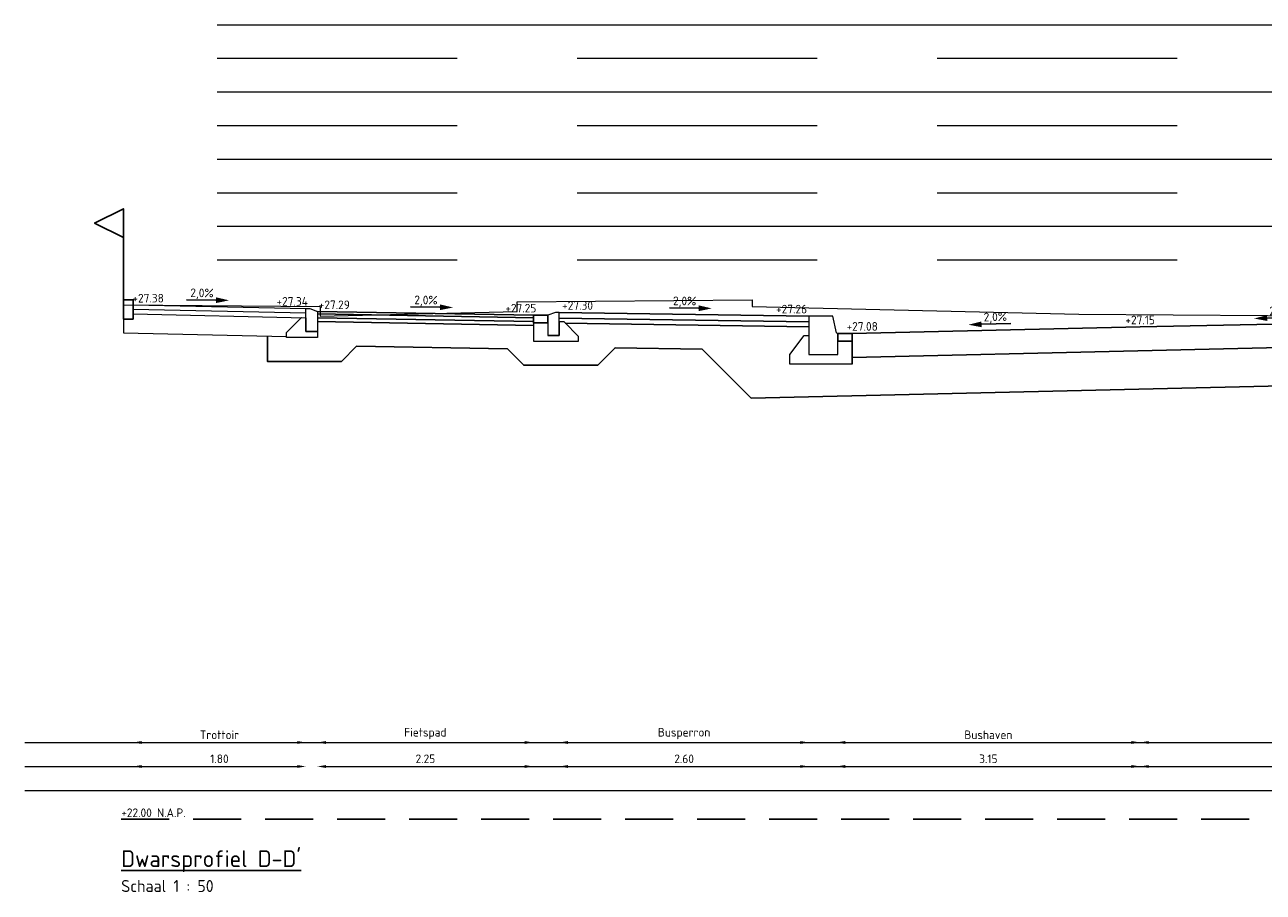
# Model space of a CAD drawing. Header units: metres. Extents: x 196651 to 397723, y 354703 to 710691.
# Tile 230 of 256: x 198842.76 to 198855.66, y 355339.43 to 355348.47. Entities that reach past the tile are written whole.
import ezdxf
from ezdxf.enums import TextEntityAlignment as Align

# ---------------------------------------------------------------- set-up
doc = ezdxf.new("R2010")
doc.units = ezdxf.units.M
doc.header["$MEASUREMENT"] = 0
doc.linetypes.add('DASHED', pattern=[0.75, 0.5, -0.25])
doc.linetypes.add('DASHED2', pattern=[0.375, 0.25, -0.125])
for name, color, linetype, lineweight in [('X-XX-AL-AANPIJLING-M', 7, 'Continuous', 18), ('X-XX-BESTAAND-DETAIL-G', 252, 'Continuous', 5), ('X-XX-XX-DETAIL1-G', 1, 'Continuous', 18)]:
    doc.layers.add(name, color=color, linetype=linetype, lineweight=lineweight)
doc.layers.add('X-XX-AL-DETAIL-AFSTANDSLIJNEN-G', color=2, linetype='Continuous', lineweight=5, plot=False)
for name, color, linetype in [('X-XX-NIEUW-DETAIL-M', 7, 'Continuous'), ('X-XX-NIEUW-DETAIL-S', 1, 'Continuous'), ('X-XX-NIEUW-DETAIL-T', 3, 'Continuous')]:
    doc.layers.add(name, color=color, linetype=linetype)
doc.styles.add('NLCS-ISO', font='NLCS-ISO.ttf')
doc.styles.add('NLCS-ISO-T18', font='NLCS-ISO.ttf')
doc.dimstyles.new('Jens 1_50 - standaard', dxfattribs={"dimscale": 0.05, "dimtxt": 1.8, "dimasz": 1.8, "dimexe": 2, "dimexo": 2, "dimgap": 0.7, "dimtad": 1, "dimzin": 0, "dimdsep": 46, "dimtxsty": 'NLCS-ISO', "dimcen": 2.5, "dimdle": 2, "dimse1": 1, "dimse2": 1, "dimclrd": 256, "dimclre": 256, "dimclrt": 256, "dimadec": 1, "dimazin": 0, "dimtfac": 1, "dimtdec": 3, "dimtofl": 0, "dimtmove": 1, "dimatfit": 0, "dimfxl": 2, "dimfxlon": 1, "dimtfillclr": 254, "dimtolj": 1, "dimtzin": 0, "dimlwd": 18, "dimlwe": 18, "dimarcsym": 0})

# ---------------------------------------------------------------- blocks, each defined once
blk = doc.blocks.new('d')
at = {"color": 3, "style": 'NLCS-ISO'}
blk.add_attdef('%%UA-A', (0, -0.5), '', height=0.175, dxfattribs=at)
at = {"color": 1, "style": 'NLCS-ISO'}
blk.add_attdef('A-A', (0, -0.76), '', height=0.125, dxfattribs=at)
blk = doc.blocks.new('*U228')
at = {"color": 6, "flags": 128}
blk.add_lwpolyline([(0, 0.7), (-0.3, 0.85), (0, 1), (0, 0)], dxfattribs=at)
blk = doc.blocks.new('*U180')
blk.add_hatch(color=5).paths.add_polyline_path([(0.151, 0.032), (0.152, 0.092), (0.289, 0.059)])
at = {"color": 5, "flags": 128}
blk.add_lwpolyline([(0.152, 0.062), (-0.153, 0.068)], dxfattribs=at)
at = {"insert": (0.008, 0.184), "char_height": 0.09, "width": 1.31081, "attachment_point": 2, "rotation": 358.8542, "style": 'NLCS-ISO-T18'}
blk.add_mtext('2,0%', dxfattribs=at)
blk = doc.blocks.new('*U182')
blk.add_hatch(color=5).paths.add_polyline_path([(-0.151, 0.032), (-0.152, 0.092), (-0.289, 0.059)])
at = {"color": 5, "flags": 128}
blk.add_lwpolyline([(-0.152, 0.062), (0.153, 0.068)], dxfattribs=at)
at = {"insert": (-0.008, 0.184), "char_height": 0.09, "width": 1.31081, "attachment_point": 2, "rotation": 1.1458, "style": 'NLCS-ISO-T18'}
blk.add_mtext('2,0%', dxfattribs=at)
blk = doc.blocks.new('*D210')
at = {"layer": 'Defpoints', "color": 0, "transparency": 16777216}
for p in [(198843.889, 355345.556), (198845.689, 355345.516), (198845.689, 355340.745)]:
    blk.add_point(p, dxfattribs=at)
at = {"layer": 'X-XX-AL-AANPIJLING-M', "linetype": 'Continuous', "lineweight": 18, "transparency": 16777216}
blk.add_line((198843.979, 355340.745), (198845.599, 355340.745), dxfattribs=at)
at = {"layer": 'X-XX-AL-AANPIJLING-M', "transparency": 16777216}
for points in [[(198843.979, 355340.76), (198843.979, 355340.73), (198843.889, 355340.745)], [(198845.599, 355340.76), (198845.599, 355340.73), (198845.689, 355340.745)]]:
    blk.add_solid(points, dxfattribs=at)
at = {"layer": 'X-XX-AL-AANPIJLING-M', "transparency": 16777216, "insert": (198844.789, 355340.825), "char_height": 0.09, "attachment_point": 5, "style": 'NLCS-ISO'}
blk.add_mtext('\\A1;1.80', dxfattribs=at)
blk = doc.blocks.new('*D211')
at = {"layer": 'Defpoints', "color": 0, "transparency": 16777216}
for p in [(198845.809, 355345.486), (198848.059, 355345.446), (198848.059, 355340.745)]:
    blk.add_point(p, dxfattribs=at)
at = {"layer": 'X-XX-AL-AANPIJLING-M', "linetype": 'Continuous', "lineweight": 18, "transparency": 16777216}
blk.add_line((198845.899, 355340.745), (198847.969, 355340.745), dxfattribs=at)
at = {"layer": 'X-XX-AL-AANPIJLING-M', "transparency": 16777216}
for points in [[(198845.899, 355340.76), (198845.899, 355340.73), (198845.809, 355340.745)], [(198847.969, 355340.76), (198847.969, 355340.73), (198848.059, 355340.745)]]:
    blk.add_solid(points, dxfattribs=at)
at = {"layer": 'X-XX-AL-AANPIJLING-M', "transparency": 16777216, "insert": (198846.934, 355340.825), "char_height": 0.09, "attachment_point": 5, "style": 'NLCS-ISO'}
blk.add_mtext('\\A1;2.25', dxfattribs=at)
blk = doc.blocks.new('*D212')
at = {"layer": 'Defpoints', "color": 0, "transparency": 16777216}
for p in [(198848.329, 355345.476), (198850.929, 355345.436), (198850.929, 355340.745)]:
    blk.add_point(p, dxfattribs=at)
at = {"layer": 'X-XX-AL-AANPIJLING-M', "linetype": 'Continuous', "lineweight": 18, "transparency": 16777216}
blk.add_line((198848.419, 355340.745), (198850.839, 355340.745), dxfattribs=at)
at = {"layer": 'X-XX-AL-AANPIJLING-M', "transparency": 16777216}
for points in [[(198848.419, 355340.76), (198848.419, 355340.73), (198848.329, 355340.745)], [(198850.839, 355340.76), (198850.839, 355340.73), (198850.929, 355340.745)]]:
    blk.add_solid(points, dxfattribs=at)
at = {"layer": 'X-XX-AL-AANPIJLING-M', "transparency": 16777216, "insert": (198849.629, 355340.825), "char_height": 0.09, "attachment_point": 5, "style": 'NLCS-ISO'}
blk.add_mtext('\\A1;2.60', dxfattribs=at)
blk = doc.blocks.new('*D213')
at = {"layer": 'Defpoints', "color": 0, "transparency": 16777216}
for p in [(198854.379, 355345.326), (198851.217, 355345.264), (198854.379, 355340.745)]:
    blk.add_point(p, dxfattribs=at)
at = {"layer": 'X-XX-AL-AANPIJLING-M', "linetype": 'Continuous', "lineweight": 18, "transparency": 16777216}
blk.add_line((198851.307, 355340.745), (198854.289, 355340.745), dxfattribs=at)
at = {"layer": 'X-XX-AL-AANPIJLING-M', "transparency": 16777216}
for points in [[(198851.307, 355340.76), (198851.307, 355340.73), (198851.217, 355340.745)], [(198854.289, 355340.76), (198854.289, 355340.73), (198854.379, 355340.745)]]:
    blk.add_solid(points, dxfattribs=at)
at = {"layer": 'X-XX-AL-AANPIJLING-M', "transparency": 16777216, "insert": (198852.798, 355340.825), "char_height": 0.09, "attachment_point": 5, "style": 'NLCS-ISO'}
blk.add_mtext('\\A1;3.15', dxfattribs=at)
blk = doc.blocks.new('*D214')
at = {"layer": 'Defpoints', "color": 0, "transparency": 16777216}
for p in [(198854.379, 355345.326), (198857.479, 355345.386), (198857.479, 355340.745)]:
    blk.add_point(p, dxfattribs=at)
at = {"layer": 'X-XX-AL-AANPIJLING-M', "linetype": 'Continuous', "lineweight": 18, "transparency": 16777216}
blk.add_line((198854.469, 355340.745), (198857.389, 355340.745), dxfattribs=at)
at = {"layer": 'X-XX-AL-AANPIJLING-M', "transparency": 16777216}
for points in [[(198854.469, 355340.76), (198854.469, 355340.73), (198854.379, 355340.745)], [(198857.389, 355340.76), (198857.389, 355340.73), (198857.479, 355340.745)]]:
    blk.add_solid(points, dxfattribs=at)
at = {"layer": 'X-XX-AL-AANPIJLING-M', "transparency": 16777216, "insert": (198855.929, 355340.825), "char_height": 0.09, "attachment_point": 5, "style": 'NLCS-ISO'}
blk.add_mtext('\\A1;3.10', dxfattribs=at)
blk = doc.blocks.new('*D196')
at = {"layer": 'Defpoints', "color": 0, "transparency": 16777216}
for p in [(198843.889, 355345.806), (198845.689, 355345.766), (198845.689, 355340.995)]:
    blk.add_point(p, dxfattribs=at)
at = {"layer": 'X-XX-AL-AANPIJLING-M', "linetype": 'Continuous', "lineweight": 18, "transparency": 16777216}
blk.add_line((198843.979, 355340.995), (198845.599, 355340.995), dxfattribs=at)
at = {"layer": 'X-XX-AL-AANPIJLING-M', "transparency": 16777216}
for points in [[(198843.979, 355341.01), (198843.979, 355340.98), (198843.889, 355340.995)], [(198845.599, 355341.01), (198845.599, 355340.98), (198845.689, 355340.995)]]:
    blk.add_solid(points, dxfattribs=at)
at = {"layer": 'X-XX-AL-AANPIJLING-M', "transparency": 16777216, "insert": (198844.789, 355341.075), "char_height": 0.09, "attachment_point": 5, "style": 'NLCS-ISO'}
blk.add_mtext('\\A1;Trottoir', dxfattribs=at)
blk = doc.blocks.new('*D197')
at = {"layer": 'Defpoints', "color": 0, "transparency": 16777216}
for p in [(198845.809, 355345.736), (198848.059, 355345.696), (198848.059, 355340.995)]:
    blk.add_point(p, dxfattribs=at)
at = {"layer": 'X-XX-AL-AANPIJLING-M', "linetype": 'Continuous', "lineweight": 18, "transparency": 16777216}
blk.add_line((198845.899, 355340.995), (198847.969, 355340.995), dxfattribs=at)
at = {"layer": 'X-XX-AL-AANPIJLING-M', "transparency": 16777216}
for points in [[(198845.899, 355341.01), (198845.899, 355340.98), (198845.809, 355340.995)], [(198847.969, 355341.01), (198847.969, 355340.98), (198848.059, 355340.995)]]:
    blk.add_solid(points, dxfattribs=at)
at = {"layer": 'X-XX-AL-AANPIJLING-M', "transparency": 16777216, "insert": (198846.934, 355341.088), "char_height": 0.09, "attachment_point": 5, "style": 'NLCS-ISO'}
blk.add_mtext('\\A1;Fietspad', dxfattribs=at)
blk = doc.blocks.new('*D198')
at = {"layer": 'Defpoints', "color": 0, "transparency": 16777216}
for p in [(198848.329, 355345.726), (198850.929, 355345.686), (198850.929, 355340.995)]:
    blk.add_point(p, dxfattribs=at)
at = {"layer": 'X-XX-AL-AANPIJLING-M', "linetype": 'Continuous', "lineweight": 18, "transparency": 16777216}
blk.add_line((198848.419, 355340.995), (198850.839, 355340.995), dxfattribs=at)
at = {"layer": 'X-XX-AL-AANPIJLING-M', "transparency": 16777216}
for points in [[(198848.419, 355341.01), (198848.419, 355340.98), (198848.329, 355340.995)], [(198850.839, 355341.01), (198850.839, 355340.98), (198850.929, 355340.995)]]:
    blk.add_solid(points, dxfattribs=at)
at = {"layer": 'X-XX-AL-AANPIJLING-M', "transparency": 16777216, "insert": (198849.629, 355341.088), "char_height": 0.09, "attachment_point": 5, "style": 'NLCS-ISO'}
blk.add_mtext('\\A1;Busperron', dxfattribs=at)
blk = doc.blocks.new('*D199')
at = {"layer": 'Defpoints', "color": 0, "transparency": 16777216}
for p in [(198854.379, 355345.576), (198851.217, 355345.514), (198854.379, 355340.995)]:
    blk.add_point(p, dxfattribs=at)
at = {"layer": 'X-XX-AL-AANPIJLING-M', "linetype": 'Continuous', "lineweight": 18, "transparency": 16777216}
blk.add_line((198851.307, 355340.995), (198854.289, 355340.995), dxfattribs=at)
at = {"layer": 'X-XX-AL-AANPIJLING-M', "transparency": 16777216}
for points in [[(198851.307, 355341.01), (198851.307, 355340.98), (198851.217, 355340.995)], [(198854.289, 355341.01), (198854.289, 355340.98), (198854.379, 355340.995)]]:
    blk.add_solid(points, dxfattribs=at)
at = {"layer": 'X-XX-AL-AANPIJLING-M', "transparency": 16777216, "insert": (198852.798, 355341.075), "char_height": 0.09, "attachment_point": 5, "style": 'NLCS-ISO'}
blk.add_mtext('\\A1;Bushaven', dxfattribs=at)
blk = doc.blocks.new('*D200')
at = {"layer": 'Defpoints', "color": 0, "transparency": 16777216}
for p in [(198854.379, 355345.576), (198857.479, 355345.636), (198857.479, 355340.995)]:
    blk.add_point(p, dxfattribs=at)
at = {"layer": 'X-XX-AL-AANPIJLING-M', "linetype": 'Continuous', "lineweight": 18, "transparency": 16777216}
blk.add_line((198854.469, 355340.995), (198857.389, 355340.995), dxfattribs=at)
at = {"layer": 'X-XX-AL-AANPIJLING-M', "transparency": 16777216}
for points in [[(198854.469, 355341.01), (198854.469, 355340.98), (198854.379, 355340.995)], [(198857.389, 355341.01), (198857.389, 355340.98), (198857.479, 355340.995)]]:
    blk.add_solid(points, dxfattribs=at)
at = {"layer": 'X-XX-AL-AANPIJLING-M', "transparency": 16777216, "insert": (198855.929, 355341.088), "char_height": 0.09, "attachment_point": 5, "style": 'NLCS-ISO'}
blk.add_mtext('\\A1;Rijbaan', dxfattribs=at)
blk = doc.blocks.new('*U112')
blk.add_lwpolyline([(0.1, 0), (0, 0), (0, -0.2), (0.1, -0.2), (0.1, 0)], close=True)

msp = doc.modelspace()

# ---------------------------------------------------------------- linework, layer by layer
at = {"layer": 'X-XX-AL-DETAIL-AFSTANDSLIJNEN-G', "flags": 128}
for points in [[(198844.764, 355348.473), (198874.028, 355348.473)], [(198844.764, 355347.773), (198874.028, 355347.773)], [(198844.764, 355347.073), (198874.028, 355347.073)], [(198844.764, 355346.373), (198874.028, 355346.373)], [(198842.761, 355340.995), (198873.783, 355340.995)], [(198842.761, 355340.495), (198873.783, 355340.495)]]:
    msp.add_lwpolyline(points, dxfattribs=at)
at = {"layer": 'X-XX-AL-DETAIL-AFSTANDSLIJNEN-G', "linetype": 'DASHED', "ltscale": 5, "flags": 128}
for points in [[(198844.764, 355348.123), (198874.028, 355348.123)], [(198844.764, 355347.423), (198874.028, 355347.423)], [(198844.764, 355346.723), (198874.028, 355346.723)], [(198844.764, 355346.023), (198874.028, 355346.023)], [(198842.761, 355340.745), (198873.783, 355340.745)]]:
    msp.add_lwpolyline(points, dxfattribs=at)
at = {"layer": 'X-XX-BESTAAND-DETAIL-G', "flags": 128}
msp.add_lwpolyline([(198843.789, 355345.556), (198845.839, 355345.536), (198845.839, 355345.436), (198847.889, 355345.486), (198847.889, 355345.586), (198850.339, 355345.606), (198850.339, 355345.536), (198853.739, 355345.456), (198856.689, 355345.436), (198856.689, 355345.536), (198858.239, 355345.546), (198858.239, 355345.446), (198861.219, 355345.406), (198861.719, 355345.406), (198863.819, 355345.346), (198863.819, 355345.436), (198865.849, 355345.496)], dxfattribs=at)
at = {"layer": 'X-XX-NIEUW-DETAIL-M', "color": 1, "linetype": 'DASHED2', "ltscale": 2, "flags": 128}
msp.add_lwpolyline([(198843.764, 355340.197), (198873.783, 355340.197)], dxfattribs=at)
at = {"layer": 'X-XX-NIEUW-DETAIL-S', "flags": 128}
for points in [[(198845.809, 355345.486), (198848.059, 355345.446)], [(198845.809, 355345.461), (198848.059, 355345.421)], [(198848.329, 355345.476), (198850.929, 355345.436)], [(198845.809, 355345.421), (198848.059, 355345.381)], [(198845.809, 355345.381), (198848.059, 355345.341)], [(198848.329, 355345.416), (198850.929, 355345.376)], [(198848.39, 355345.365), (198850.929, 355345.326)], [(198851.379, 355345.256), (198854.379, 355345.326)], [(198854.379, 355345.326), (198857.329, 355345.386)], [(198845.289, 355345.228), (198845.289, 355344.966), (198845.689, 355344.966), (198846.059, 355344.966), (198846.217, 355345.123), (198847.789, 355345.095), (198847.959, 355344.926), (198848.729, 355344.926), (198848.91, 355345.107), (198849.817, 355345.093), (198850.329, 355344.581), (198858.106, 355344.762), (198858.106, 355345.186), (198857.874, 355345.182)], [(198851.379, 355345.176), (198851.379, 355344.936)], [(198851.379, 355345.006), (198857.331, 355345.145)]]:
    msp.add_lwpolyline(points, dxfattribs=at)
for points in [[(198848.059, 355345.446), (198848.209, 355345.446), (198848.209, 355345.366), (198848.059, 355345.366)], [(198851.379, 355345.256), (198851.229, 355345.256), (198851.229, 355345.176), (198851.379, 355345.176)]]:
    msp.add_lwpolyline(points, close=True, dxfattribs=at)
at = {"layer": 'X-XX-XX-DETAIL1-G', "flags": 128}
for points in [[(198843.889, 355345.556), (198845.689, 355345.516)], [(198843.889, 355345.511), (198845.689, 355345.471)], [(198843.889, 355345.461), (198845.687, 355345.421)], [(198843.789, 355345.406), (198843.789, 355345.263), (198845.489, 355345.225)], [(198848.059, 355345.366), (198848.059, 355345.176), (198848.209, 355345.176)], [(198848.209, 355345.176), (198848.329, 355345.176), (198848.529, 355345.176), (198848.529, 355345.226), (198848.379, 355345.376), (198848.329, 355345.376), (198848.329, 355345.236), (198848.209, 355345.236)], [(198851.379, 355344.936), (198850.729, 355344.936), (198850.729, 355345.036), (198850.879, 355345.236), (198850.929, 355345.236)]]:
    msp.add_lwpolyline(points, dxfattribs=at)
for points in [[(198845.809, 355345.486), (198845.809, 355345.276), (198845.689, 355345.276), (198845.689, 355345.516), (198845.729, 355345.516)], [(198848.209, 355345.446), (198848.209, 355345.236), (198848.329, 355345.236), (198848.329, 355345.476), (198848.289, 355345.476)], [(198845.689, 355345.216), (198845.489, 355345.216), (198845.489, 355345.266), (198845.645, 355345.422), (198845.689, 355345.421), (198845.689, 355345.276), (198845.809, 355345.276), (198845.809, 355345.216)]]:
    msp.add_lwpolyline(points, close=True, dxfattribs=at)
msp.add_lwpolyline([(198851.179, 355345.436), (198850.929, 355345.436), (198850.929, 355345.036), (198851.229, 355345.036), (198851.229, 355345.256), (198851.227, 355345.256, -0.351524), (198851.217, 355345.264)], format="xyb", close=True, dxfattribs=at)

# ---------------------------------------------------------------- block references
at = {"layer": 'X-XX-NIEUW-DETAIL-M'}
msp.add_blockref('d', (198843.766, 355340.197), dxfattribs=at).add_auto_attribs({'%%UA-A': "%%UDwarsprofiel D-D'", 'A-A': 'Schaal 1 : 50'})
at = {"layer": 'X-XX-NIEUW-DETAIL-S'}
for name, p in [('*U228', (198843.789, 355345.556)), ('*U112', (198843.79, 355345.606))]:
    msp.add_blockref(name, p, dxfattribs=at)
at = {"layer": 'X-XX-NIEUW-DETAIL-T', "rotation": 0.477254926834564}
for name, p in [('*U180', (198844.601, 355345.54)), ('*U180', (198846.934, 355345.466)), ('*U180', (198849.629, 355345.456)), ('*U182', (198852.879, 355345.291)), ('*U182', (198855.854, 355345.356))]:
    msp.add_blockref(name, p, dxfattribs=at)

# ---------------------------------------------------------------- texts
at = {"layer": 'X-XX-NIEUW-DETAIL-T', "style": 'NLCS-ISO-T18'}
for s, p in [('+27.38', (198844.046, 355345.552)), ('+27.34', (198845.547, 355345.519)), ('+27.29', (198845.985, 355345.483)), ('+27.25', (198847.928, 355345.448)), ('+27.30', (198848.519, 355345.476)), ('+27.26', (198850.748, 355345.438)), ('+27.15', (198854.379, 355345.325)), ('+27.08', (198851.484, 355345.258))]:
    msp.add_text(s, height=0.09, dxfattribs=at).set_placement(p, align=Align.BOTTOM_CENTER)
msp.add_text('+22.00 N.A.P.', height=0.09, dxfattribs=at).set_placement((198843.766, 355340.218))

# ---------------------------------------------------------------- dimensions: what is measured, and where the dimension line sits
at = {"layer": 'X-XX-AL-AANPIJLING-M'}
for base, p1, p2, text, picture, middle in [((198845.689, 355340.995), (198843.889, 355345.806), (198845.689, 355345.766), 'Trottoir', '*D196', (198844.789, 355341.075)), ((198848.059, 355340.995), (198845.809, 355345.736), (198848.059, 355345.696), 'Fietspad', '*D197', (198846.934, 355341.088)), ((198850.929, 355340.995), (198848.329, 355345.726), (198850.929, 355345.686), 'Busperron', '*D198', (198849.629, 355341.088)), ((198854.379, 355340.995), (198851.217, 355345.514), (198854.379, 355345.576), 'Bushaven', '*D199', (198852.798, 355341.075)), ((198857.479, 355340.995), (198854.379, 355345.576), (198857.479, 355345.636), 'Rijbaan', '*D200', (198855.929, 355341.088)), ((198854.379, 355340.745), (198851.217, 355345.264), (198854.379, 355345.326), '3.15', '*D213', (198852.798, 355340.825))]:
    dim = msp.add_linear_dim(base=base, p1=p1, p2=p2, text=text, dimstyle='Jens 1_50 - standaard', dxfattribs=at)
    dim.commit()
    dim.dimension.update_dxf_attribs({"geometry": picture, "text_midpoint": middle})
for base, p1, p2, picture, middle in [((198845.689, 355340.745), (198843.889, 355345.556), (198845.689, 355345.516), '*D210', (198844.789, 355340.825)), ((198848.059, 355340.745), (198845.809, 355345.486), (198848.059, 355345.446), '*D211', (198846.934, 355340.825)), ((198850.929, 355340.745), (198848.329, 355345.476), (198850.929, 355345.436), '*D212', (198849.629, 355340.825)), ((198857.479, 355340.745), (198854.379, 355345.326), (198857.479, 355345.386), '*D214', (198855.929, 355340.825))]:
    dim = msp.add_linear_dim(base=base, p1=p1, p2=p2, dimstyle='Jens 1_50 - standaard', dxfattribs=at)
    dim.commit()
    dim.dimension.update_dxf_attribs({"geometry": picture, "text_midpoint": middle})

doc.saveas('drawing.dxf')
